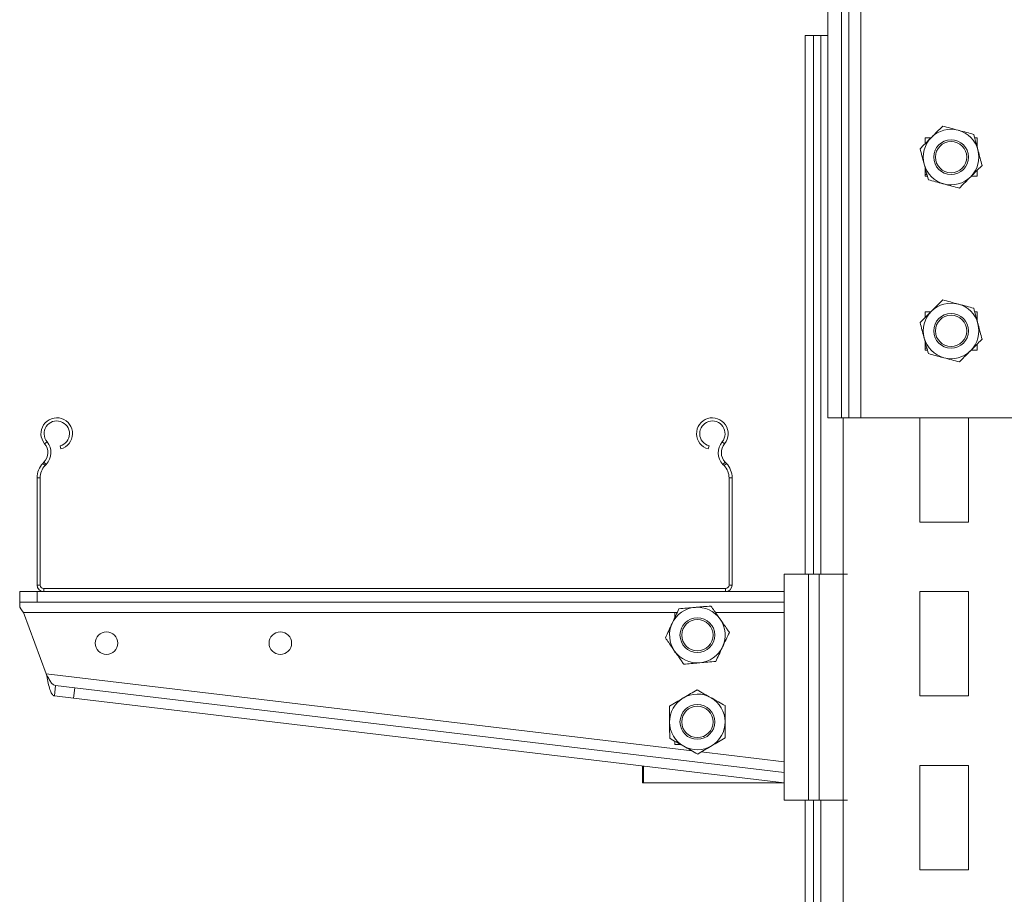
# Model space of a CAD drawing. Header units: millimetres. Extents: x -172 to 1038, y -1779 to -162.
# Tile 39 of 63: x -172 to 112, y -615 to -363. Entities that reach past the tile are written whole.
import ezdxf

# ---------------------------------------------------------------- set-up
doc = ezdxf.new("R2010")
doc.units = ezdxf.units.MM

msp = doc.modelspace()

# ---------------------------------------------------------------- linework, layer by layer
at = {"color": 7, "linetype": 'Continuous', "lineweight": 15}
for p, q in [((60.77, -277.56), (60.77, -477.56)), ((64.71, -277.56), (64.71, -477.56)), ((66.8, -277.56), (66.8, -477.56)), ((70.25, -277.56), (70.25, -477.56)), ((54.25, -367.56), (56.71, -367.56)), ((54.25, -367.56), (54.25, -522.56)), ((56.71, -367.56), (58.76, -367.56)), ((58.76, -367.56), (60.77, -367.56)), ((88.75, -397.06), (88.75, -398.75)), ((90.44, -397.06), (88.75, -397.06)), ((103.75, -397.06), (103.06, -397.06)), ((103.75, -399.65), (103.75, -397.06)), ((88.75, -405.48), (88.75, -408.06)), ((88.75, -407.56), (89.31, -407.56)), ((103.75, -408.06), (103.75, -406.38)), ((88.75, -408.06), (89.44, -408.06)), ((102.06, -408.06), (103.75, -408.06)), ((88.75, -447.06), (88.75, -448.75)), ((90.44, -447.06), (88.75, -447.06)), ((103.75, -447.06), (103.06, -447.06)), ((103.75, -449.65), (103.75, -447.06)), ((88.75, -455.48), (88.75, -458.06)), ((88.75, -457.56), (89.31, -457.56)), ((88.75, -458.06), (89.44, -458.06)), ((102.06, -458.06), (103.75, -458.06)), ((103.75, -458.06), (103.75, -456.38)), ((60.77, -477.56), (64.71, -477.56)), ((64.71, -477.56), (66.8, -477.56)), ((66.8, -477.56), (70.25, -477.56)), ((70.25, -477.56), (122.25, -477.56)), ((87.25, -477.56), (87.25, -507.56)), ((101.25, -507.56), (101.25, -477.56)), ((-163.89, -484.44), (-164.58, -485.02)), ((30.38, -484.44), (31.08, -485.02)), ((-160.13, -485.64), (-159.9, -486.51)), ((26.4, -486.51), (26.63, -485.64)), ((-165.1, -490.69), (-164.76, -490.33)), ((-165.1, -490.69), (-164.45, -491.31)), ((-164.1, -490.95), (-164.76, -490.33)), ((-164.45, -491.31), (-164.1, -490.95)), ((31.25, -490.33), (30.6, -490.95)), ((30.6, -490.95), (30.95, -491.31)), ((30.95, -491.31), (31.6, -490.69)), ((31.25, -490.33), (31.6, -490.69)), ((-165.85, -494.82), (-166.75, -494.82)), ((-166.75, -525.66), (-166.75, -494.82)), ((-165.85, -525.66), (-165.85, -494.82)), ((33.25, -494.82), (32.35, -494.82)), ((32.35, -494.82), (32.35, -525.66)), ((33.25, -494.82), (33.25, -525.66)), ((87.25, -507.56), (101.25, -507.56)), ((48.25, -522.56), (55.25, -522.56)), ((48.25, -522.56), (48.25, -587.56)), ((55.25, -522.56), (55.25, -587.56)), ((55.25, -522.56), (58.25, -522.56)), ((58.25, -522.56), (58.25, -587.56)), ((58.25, -522.56), (65.22, -522.56)), ((65.22, -522.56), (65.22, -587.56)), ((65.22, -522.56), (66.42, -522.56)), ((-166.75, -525.66), (-165.85, -525.66)), ((-164.85, -526.66), (-164.85, -527.56)), ((31.35, -526.66), (-164.85, -526.66)), ((31.35, -527.56), (31.35, -526.66)), ((32.35, -525.66), (33.25, -525.66)), ((-171.75, -530.56), (-171.75, -527.56)), ((-171.75, -527.56), (-166.75, -527.56)), ((-166.75, -527.56), (-166.75, -530.56)), ((-166.75, -527.56), (-164.85, -527.56)), ((31.35, -527.56), (-164.85, -527.56)), ((31.35, -527.56), (48.25, -527.56)), ((48.25, -527.56), (48.25, -530.56)), ((101.25, -527.56), (87.25, -527.56)), ((87.25, -527.56), (87.25, -557.56)), ((101.25, -557.56), (101.25, -527.56)), ((-166.75, -530.56), (-171.75, -530.56)), ((-171.75, -532.06), (-171.75, -530.56)), ((-166.75, -530.56), (48.25, -530.56)), ((-170.64, -533.56), (16.75, -533.56)), ((-164.09, -551.24), (-170.64, -533.56)), ((17.47, -533.54), (16.75, -533.54)), ((16.75, -533.54), (16.75, -533.56)), ((16.75, -533.56), (17.46, -533.56)), ((16.75, -535.08), (16.75, -533.56)), ((16.75, -545.04), (16.75, -544.73)), ((16.97, -545.04), (16.75, -545.04)), ((-161.75, -557.56), (-161.4, -554.59)), ((-161.4, -554.59), (-155.91, -555.24)), ((-155.91, -555.24), (-156.27, -558.22)), ((48.25, -579.54), (-155.91, -555.24)), ((-156.27, -558.22), (-161.75, -557.56)), ((87.25, -557.56), (101.25, -557.56)), ((48.25, -582.56), (-156.27, -558.22)), ((16.75, -570.56), (16.75, -571.54)), ((16.75, -571.54), (18.49, -571.54)), ((7.42, -582.56), (7.42, -577.7)), ((7.79, -582.56), (7.79, -577.75)), ((101.25, -577.56), (87.25, -577.56)), ((87.25, -577.56), (87.25, -607.56)), ((101.25, -607.56), (101.25, -577.56)), ((7.79, -582.56), (7.42, -582.56)), ((48.25, -582.56), (7.79, -582.56)), ((55.25, -587.56), (48.25, -587.56)), ((54.25, -587.56), (54.25, -762.24)), ((58.25, -587.56), (55.25, -587.56)), ((65.22, -587.56), (58.25, -587.56)), ((66.42, -587.56), (65.22, -587.56)), ((87.25, -607.56), (101.25, -607.56))]:
    msp.add_line(p, q, dxfattribs=at)
at = {"color": 8, "linetype": 'Continuous', "lineweight": 15}
for p, q in [((56.71, -367.56), (56.71, -522.56)), ((58.76, -367.56), (58.76, -522.56)), ((65.16, -477.56), (65.16, -522.56)), ((28.47, -533.56), (48.25, -533.56)), ((21.71, -573.36), (-164.09, -551.24)), ((48.25, -576.52), (24.36, -573.68)), ((56.71, -587.56), (56.71, -762.24)), ((58.76, -587.56), (58.76, -762.24)), ((65.16, -587.56), (65.16, -762.24))]:
    msp.add_line(p, q, dxfattribs=at)
at = {"color": 7, "linetype": 'Continuous', "lineweight": 15, "flags": 128}
msp.add_lwpolyline([(-171.75, -532.06), (-171.4, -532.54), (-171.03, -533.04), (-170.64, -533.56)], dxfattribs=at)
at = {"color": 7, "linetype": 'Continuous', "lineweight": 15}
for centre, radius in [((96.25, -402.56), 5), ((96.25, -402.56), 4.5), ((96.25, -452.56), 5), ((96.25, -452.56), 4.5), ((23.25, -540.06), 5), ((23.25, -540.06), 4.5), ((-146.75, -542.4), 3.25), ((-96.75, -542.4), 3.25), ((23.25, -565.04), 5), ((23.25, -565.04), 4.5)]:
    msp.add_circle(centre, radius, dxfattribs=at)
for centre, radius, start, end in [((96.25, -402.56), 8, 75, 135), ((96.25, -402.56), 8, 15, 75), ((96.25, -402.56), 8, 135, 195), ((96.25, -402.56), 8, 315, 15), ((96.25, -402.56), 8, 195, 255), ((96.25, -402.56), 8, 255, 315), ((96.25, -452.56), 8, 75, 135), ((96.25, -452.56), 8, 135, 195), ((96.25, -452.56), 8, 15, 75), ((96.25, -452.56), 8, 315, 15), ((96.25, -452.56), 8, 195, 255), ((96.25, -452.56), 8, 255, 315), ((-161.08, -482.11), 4.55, 285, 219.6825), ((-161.08, -482.11), 3.65, 285, 219.6825), ((27.57, -482.11), 4.55, 320.3175, 255), ((27.57, -482.11), 3.65, 320.3175, 255), ((-167.66, -487.57), 4.9, 316.4642, 39.6825), ((34.15, -487.57), 4.9, 140.3175, 223.5358), ((-167.66, -487.57), 4, 316.4642, 39.6825), ((34.15, -487.57), 4, 140.3175, 223.5358), ((-160.75, -494.82), 6, 136.4642, 180), ((-160.75, -494.82), 5.1, 136.4642, 180), ((27.25, -494.82), 5.1, 0, 43.5358), ((27.25, -494.82), 6, 0, 43.5358), ((-164.85, -525.66), 1.9, 180, 270), ((-164.85, -525.66), 1, 180, 270), ((31.35, -525.66), 1, 270, 0), ((31.35, -525.66), 1.9, 270, 0), ((23.25, -540.06), 8, 94.9409, 154.9409), ((23.25, -540.06), 8, 34.9409, 94.9409), ((23.25, -540.06), 8, 154.9409, 214.9409), ((23.25, -540.06), 8, 334.9409, 34.9409), ((23.25, -540.06), 8, 274.9409, 334.9409), ((23.25, -540.06), 8, 214.9409, 274.9409), ((23.25, -565.04), 8, 60.5374, 120.5374), ((23.25, -565.04), 8, 0.5374, 60.5374), ((23.25, -565.04), 8, 120.5374, 180.5374), ((23.25, -565.04), 8, 180.5374, 240.5374), ((23.25, -565.04), 8, 300.5374, 0.5374), ((23.25, -565.04), 8, 240.5374, 300.5374)]:
    msp.add_arc(centre, radius, start, end, dxfattribs=at)
for points, knots in [([(90.59, -396.91), (90.89, -396.61), (91.99, -395.51), (93.07, -394.43), (93.86, -393.64)], [0, 0, 0, 0, 0.268633, 1, 1, 1, 1]), ([(93.86, -393.64), (94.58, -393.84), (96.05, -394.23), (97.56, -394.63), (98.32, -394.84)], [0, 0, 0, 0, 0.495458, 1, 1, 1, 1]), ([(98.32, -394.84), (98.43, -394.87), (99.23, -395.08), (100.74, -395.48), (102.1, -395.85), (102.78, -396.03)], [0, 0, 0, 0, 0.070087, 0.530783, 1, 1, 1, 1]), ([(102.78, -396.03), (102.98, -396.76), (103.37, -398.22), (103.77, -399.73), (103.98, -400.49)], [0, 0, 0, 0, 0.495458, 1, 1, 1, 1]), ([(87.33, -400.17), (87.6, -399.9), (88.66, -398.83), (89.77, -397.73), (90.59, -396.91)], [0, 0, 0, 0, 0.257552, 1, 1, 1, 1]), ([(88.52, -404.63), (88.49, -404.53), (88.28, -403.73), (87.87, -402.22), (87.51, -400.86), (87.33, -400.17)], [0, 0, 0, 0, 0.070085, 0.530782, 1, 1, 1, 1]), ([(103.98, -400.49), (104, -400.6), (104.22, -401.4), (104.62, -402.91), (104.99, -404.27), (105.17, -404.96)], [0, 0, 0, 0, 0.070085, 0.530782, 1, 1, 1, 1]), ([(89.72, -409.1), (89.52, -408.37), (89.13, -406.91), (88.73, -405.4), (88.52, -404.63)], [0, 0, 0, 0, 0.495458, 1, 1, 1, 1]), ([(101.91, -408.22), (102.2, -407.92), (103.31, -406.82), (104.38, -405.74), (105.17, -404.96)], [0, 0, 0, 0, 0.268634, 1, 1, 1, 1]), ([(94.18, -410.29), (94.07, -410.26), (93.27, -410.05), (91.76, -409.64), (90.4, -409.28), (89.72, -409.1)], [0, 0, 0, 0, 0.070087, 0.530782, 1, 1, 1, 1]), ([(98.64, -411.49), (97.92, -411.29), (96.45, -410.9), (94.94, -410.5), (94.18, -410.29)], [0, 0, 0, 0, 0.495458, 1, 1, 1, 1]), ([(98.64, -411.49), (98.91, -411.21), (99.98, -410.15), (101.08, -409.04), (101.91, -408.22)], [0, 0, 0, 0, 0.257551, 1, 1, 1, 1]), ([(90.59, -446.91), (90.89, -446.61), (91.99, -445.51), (93.07, -444.43), (93.86, -443.64)], [0, 0, 0, 0, 0.268633, 1, 1, 1, 1]), ([(93.86, -443.64), (94.58, -443.84), (96.05, -444.23), (97.56, -444.63), (98.32, -444.84)], [0, 0, 0, 0, 0.495459, 1, 1, 1, 1]), ([(87.33, -450.17), (87.6, -449.9), (88.66, -448.83), (89.77, -447.73), (90.59, -446.91)], [0, 0, 0, 0, 0.257552, 1, 1, 1, 1]), ([(98.32, -444.84), (98.43, -444.87), (99.23, -445.08), (100.74, -445.48), (102.1, -445.85), (102.78, -446.03)], [0, 0, 0, 0, 0.070087, 0.530783, 1, 1, 1, 1]), ([(102.78, -446.03), (102.98, -446.76), (103.37, -448.22), (103.77, -449.73), (103.98, -450.49)], [0, 0, 0, 0, 0.495458, 1, 1, 1, 1]), ([(88.52, -454.63), (88.49, -454.53), (88.28, -453.73), (87.87, -452.22), (87.51, -450.86), (87.33, -450.17)], [0, 0, 0, 0, 0.0700857, 0.5307824, 1, 1, 1, 1]), ([(103.98, -450.49), (104, -450.6), (104.22, -451.4), (104.62, -452.91), (104.99, -454.27), (105.17, -454.96)], [0, 0, 0, 0, 0.070086, 0.530782, 1, 1, 1, 1]), ([(89.72, -459.1), (89.52, -458.37), (89.13, -456.91), (88.73, -455.4), (88.52, -454.63)], [0, 0, 0, 0, 0.495458, 1, 1, 1, 1]), ([(101.91, -458.22), (102.2, -457.92), (103.31, -456.82), (104.38, -455.74), (105.17, -454.96)], [0, 0, 0, 0, 0.268633, 1, 1, 1, 1]), ([(98.64, -461.49), (98.91, -461.21), (99.98, -460.15), (101.08, -459.04), (101.91, -458.22)], [0, 0, 0, 0, 0.257551, 1, 1, 1, 1]), ([(94.18, -460.29), (94.07, -460.26), (93.27, -460.05), (91.76, -459.64), (90.4, -459.28), (89.72, -459.1)], [0, 0, 0, 0, 0.070087, 0.530782, 1, 1, 1, 1]), ([(98.64, -461.49), (97.92, -461.29), (96.45, -460.9), (94.94, -460.5), (94.18, -460.29)], [0, 0, 0, 0, 0.495458, 1, 1, 1, 1]), ([(16, -536.68), (16.05, -536.58), (16.4, -535.83), (17.06, -534.41), (17.66, -533.14), (17.96, -532.49)], [0, 0, 0, 0, 0.070085, 0.530782, 1, 1, 1, 1]), ([(17.96, -532.49), (18.71, -532.43), (20.21, -532.3), (21.77, -532.16), (22.56, -532.09)], [0, 0, 0, 0, 0.495457, 1, 1, 1, 1]), ([(22.56, -532.09), (22.67, -532.08), (23.49, -532.01), (25.05, -531.88), (26.45, -531.76), (27.16, -531.7)], [0, 0, 0, 0, 0.070086, 0.530783, 1, 1, 1, 1]), ([(29.81, -535.48), (29.57, -535.14), (28.67, -533.86), (27.8, -532.61), (27.16, -531.7)], [0, 0, 0, 0, 0.268633, 1, 1, 1, 1]), ([(14.05, -540.86), (14.36, -540.18), (15, -538.81), (15.67, -537.39), (16, -536.68)], [0, 0, 0, 0, 0.495458, 1, 1, 1, 1]), ([(32.45, -539.27), (32.23, -538.95), (31.37, -537.72), (30.47, -536.43), (29.81, -535.48)], [0, 0, 0, 0, 0.257551, 1, 1, 1, 1]), ([(16.69, -544.65), (16.45, -544.3), (15.56, -543.02), (14.68, -541.77), (14.05, -540.86)], [0, 0, 0, 0, 0.2686337, 1, 1, 1, 1]), ([(32.45, -539.27), (32.13, -539.95), (31.49, -541.32), (30.83, -542.74), (30.5, -543.45)], [0, 0, 0, 0, 0.495457, 1, 1, 1, 1]), ([(30.5, -543.45), (30.45, -543.55), (30.1, -544.3), (29.44, -545.72), (28.84, -546.99), (28.54, -547.64)], [0, 0, 0, 0, 0.070085, 0.530783, 1, 1, 1, 1]), ([(19.34, -548.43), (19.11, -548.11), (18.25, -546.88), (17.36, -545.6), (16.69, -544.65)], [0, 0, 0, 0, 0.257551, 1, 1, 1, 1]), ([(23.94, -548.03), (23.83, -548.04), (23, -548.12), (21.45, -548.25), (20.04, -548.37), (19.34, -548.43)], [0, 0, 0, 0, 0.070086, 0.530782, 1, 1, 1, 1]), ([(28.54, -547.64), (27.79, -547.7), (26.28, -547.83), (24.72, -547.97), (23.94, -548.03)], [0, 0, 0, 0, 0.49546, 1, 1, 1, 1]), ([(-164.09, -551.24), (-163.95, -551.98), (-163.65, -553.44), (-163.19, -555.37), (-162.66, -556.81), (-162.17, -557.45), (-161.85, -557.54), (-161.75, -557.56)], [0, 0, 0, 0, 0.225846, 0.451735, 0.677623, 0.903511, 1, 1, 1, 1]), ([(-164.09, -551.24), (-163.87, -551.7), (-163.43, -552.59), (-162.75, -553.69), (-162.08, -554.4), (-161.61, -554.53), (-161.4, -554.59)], [0, 0, 0, 0, 0.272233, 0.528973, 0.785664, 1, 1, 1, 1]), ([(19.18, -558.15), (19.28, -558.1), (19.99, -557.68), (21.34, -556.88), (22.55, -556.17), (23.16, -555.81)], [0, 0, 0, 0, 0.070087, 0.530781, 1, 1, 1, 1]), ([(23.16, -555.81), (23.82, -556.17), (25.13, -556.92), (26.5, -557.69), (27.18, -558.08)], [0, 0, 0, 0, 0.495457, 1, 1, 1, 1]), ([(27.18, -558.08), (27.28, -558.13), (28, -558.54), (29.36, -559.31), (30.59, -560), (31.21, -560.35)], [0, 0, 0, 0, 0.070087, 0.530782, 1, 1, 1, 1]), ([(15.21, -560.5), (15.85, -560.12), (17.16, -559.35), (18.5, -558.55), (19.18, -558.15)], [0, 0, 0, 0, 0.495458, 1, 1, 1, 1]), ([(15.25, -565.12), (15.25, -564.7), (15.23, -563.13), (15.22, -561.61), (15.21, -560.5)], [0, 0, 0, 0, 0.268633, 1, 1, 1, 1]), ([(31.25, -564.97), (31.24, -564.55), (31.23, -562.98), (31.22, -561.46), (31.21, -560.35)], [0, 0, 0, 0, 0.268634, 1, 1, 1, 1]), ([(15.29, -569.74), (15.29, -569.35), (15.27, -567.84), (15.26, -566.28), (15.25, -565.12)], [0, 0, 0, 0, 0.257552, 1, 1, 1, 1]), ([(31.29, -569.59), (31.29, -569.2), (31.27, -567.69), (31.26, -566.13), (31.25, -564.97)], [0, 0, 0, 0, 0.257551, 1, 1, 1, 1]), ([(19.31, -572.01), (19.22, -571.95), (18.5, -571.55), (17.14, -570.78), (15.91, -570.09), (15.29, -569.74)], [0, 0, 0, 0, 0.070085, 0.530781, 1, 1, 1, 1]), ([(23.34, -574.28), (22.68, -573.91), (21.36, -573.17), (20, -572.4), (19.31, -572.01)], [0, 0, 0, 0, 0.495459, 1, 1, 1, 1]), ([(27.31, -571.93), (27.22, -571.99), (26.51, -572.41), (25.16, -573.2), (23.95, -573.92), (23.34, -574.28)], [0, 0, 0, 0, 0.070087, 0.530784, 1, 1, 1, 1]), ([(31.29, -569.59), (30.65, -569.97), (29.34, -570.74), (27.99, -571.53), (27.31, -571.93)], [0, 0, 0, 0, 0.49546, 1, 1, 1, 1])]:
    msp.add_open_spline(points, degree=3, knots=knots, dxfattribs=at)

doc.saveas('drawing.dxf')
